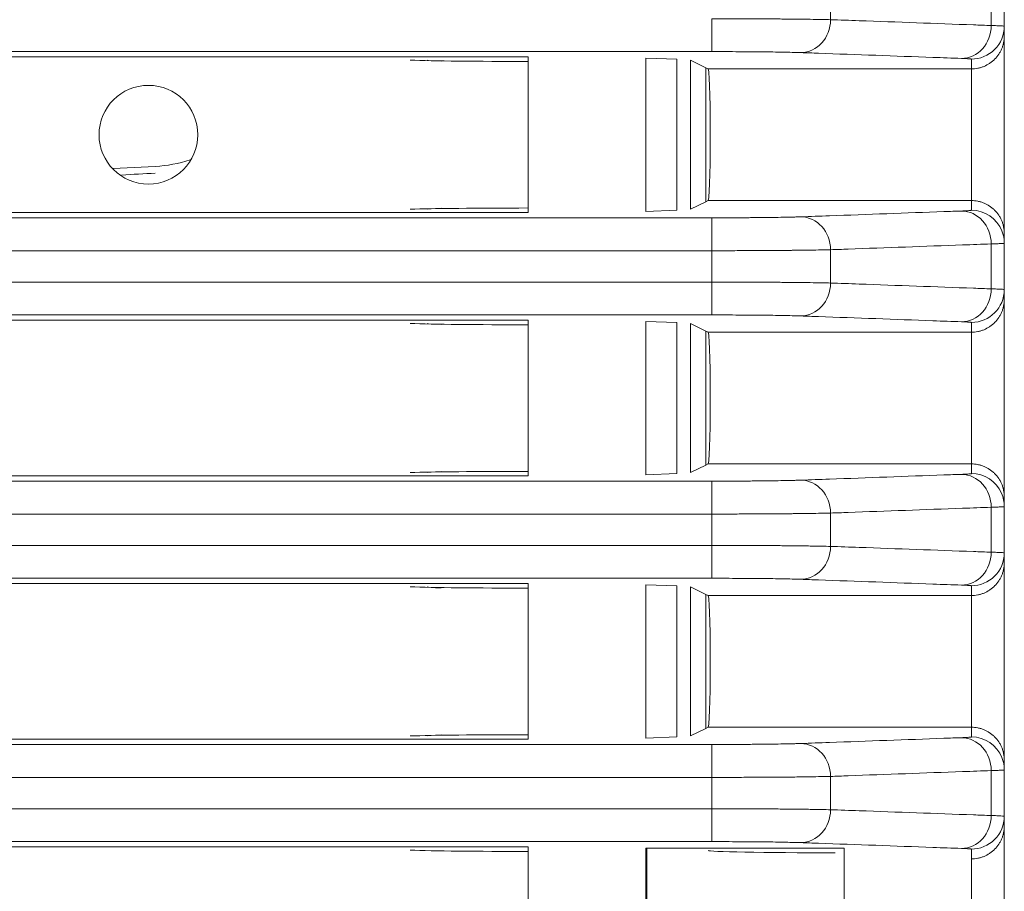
# Model space of a CAD drawing. Header units: millimetres. Extents: x 990 to 1809, y 0 to 562.
# Tile 36 of 256: x 1084 to 1099, y 303 to 316. Entities that reach past the tile are written whole.
import ezdxf

# ---------------------------------------------------------------- set-up
doc = ezdxf.new("R2010")
doc.units = ezdxf.units.MM
doc.layers.add('1', color=7, linetype='Continuous', true_color=0xffffff)

msp = doc.modelspace()

# ---------------------------------------------------------------- linework, layer by layer
at = {"layer": '1', "color": 7, "linetype": 'Continuous', "lineweight": 18}
for p, q in [((1094.362, 316.4), (1094.362, 315.9)), ((1098.803, 316.286), (1098.803, 316.138)), ((1098.803, 316.138), (1098.803, 313.138)), ((1094.362, 315.9), (1069.514, 315.9)), ((1069.514, 315.821), (1091.57, 315.821)), ((1091.57, 313.455), (1091.57, 315.821)), ((1093.36, 315.802), (1093.36, 313.474)), ((1093.828, 315.786), (1093.36, 315.802)), ((1093.828, 313.491), (1093.828, 315.786)), ((1094.037, 315.771), (1094.037, 313.505)), ((1094.268, 315.656), (1094.037, 315.771)), ((1098.303, 315.638), (1098.303, 315.786)), ((1094.268, 315.656), (1094.303, 315.638)), ((1094.303, 315.638), (1098.303, 315.638)), ((1098.303, 315.638), (1098.303, 313.638)), ((1085.266, 314.123), (1085.259, 314.123)), ((1085.908, 314.157), (1085.266, 314.123)), ((1094.268, 313.621), (1094.037, 313.505)), ((1094.268, 313.621), (1094.303, 313.638)), ((1098.303, 313.638), (1094.303, 313.638)), ((1098.303, 313.491), (1098.303, 313.638)), ((1093.828, 313.491), (1093.36, 313.474)), ((1053.303, 313.455), (1091.57, 313.455)), ((1059.047, 313.376), (1094.362, 313.376)), ((1094.362, 312.876), (1094.362, 313.376)), ((1098.803, 313.138), (1098.803, 312.991)), ((1094.362, 312.876), (1059.047, 312.876)), ((1059.047, 312.4), (1094.362, 312.4)), ((1094.362, 312.4), (1094.362, 311.9)), ((1098.803, 312.286), (1098.803, 312.138)), ((1098.803, 312.138), (1098.803, 309.138)), ((1094.362, 311.9), (1059.047, 311.9)), ((1053.303, 311.821), (1091.57, 311.821)), ((1091.57, 309.455), (1091.57, 311.821)), ((1093.36, 311.802), (1093.36, 309.474)), ((1093.828, 311.786), (1093.36, 311.802)), ((1093.828, 309.491), (1093.828, 311.786)), ((1094.037, 311.771), (1094.037, 309.505)), ((1094.268, 311.656), (1094.037, 311.771)), ((1098.303, 311.638), (1098.303, 311.786)), ((1094.268, 311.656), (1094.303, 311.638)), ((1094.303, 311.638), (1098.303, 311.638)), ((1098.303, 311.638), (1098.303, 309.638)), ((1094.268, 309.621), (1094.037, 309.505)), ((1094.268, 309.621), (1094.303, 309.638)), ((1098.303, 309.638), (1094.303, 309.638)), ((1098.303, 309.491), (1098.303, 309.638)), ((1053.303, 309.455), (1091.57, 309.455)), ((1093.828, 309.491), (1093.36, 309.474)), ((1059.047, 309.376), (1094.362, 309.376)), ((1094.362, 308.876), (1094.362, 309.376)), ((1098.803, 309.138), (1098.803, 308.991)), ((1094.362, 308.876), (1059.047, 308.876)), ((1059.047, 308.4), (1094.362, 308.4)), ((1094.362, 308.4), (1094.362, 307.9)), ((1098.803, 308.286), (1098.803, 308.138)), ((1098.803, 308.138), (1098.803, 305.138)), ((1053.303, 307.821), (1091.57, 307.821)), ((1094.362, 307.9), (1059.047, 307.9)), ((1091.57, 305.455), (1091.57, 307.821)), ((1093.36, 307.802), (1093.36, 305.474)), ((1093.828, 307.786), (1093.36, 307.802)), ((1093.828, 305.491), (1093.828, 307.786)), ((1098.303, 307.638), (1098.303, 307.786)), ((1094.037, 307.771), (1094.037, 305.505)), ((1094.268, 307.656), (1094.037, 307.771)), ((1094.268, 307.656), (1094.303, 307.638)), ((1094.303, 307.638), (1098.303, 307.638)), ((1098.303, 307.638), (1098.303, 305.638)), ((1094.268, 305.621), (1094.037, 305.505)), ((1094.268, 305.621), (1094.303, 305.638)), ((1098.303, 305.638), (1094.303, 305.638)), ((1098.303, 305.491), (1098.303, 305.638)), ((1053.303, 305.455), (1091.57, 305.455)), ((1093.828, 305.491), (1093.36, 305.474)), ((1059.047, 305.376), (1094.362, 305.376)), ((1094.362, 304.876), (1094.362, 305.376)), ((1098.803, 305.138), (1098.803, 304.991)), ((1094.362, 304.876), (1059.047, 304.876)), ((1059.047, 304.4), (1094.362, 304.4)), ((1094.362, 304.4), (1094.362, 303.9)), ((1098.803, 304.286), (1098.803, 304.138)), ((1098.803, 304.138), (1098.803, 301.138)), ((1094.362, 303.9), (1059.047, 303.9)), ((1053.303, 303.821), (1091.57, 303.821)), ((1091.57, 301.455), (1091.57, 303.821)), ((1093.36, 303.802), (1093.36, 301.474)), ((1093.375, 303.802), (1093.36, 303.802)), ((1093.375, 303.802), (1093.375, 301.475)), ((1096.373, 303.8), (1093.375, 303.802)), ((1096.373, 301.477), (1096.373, 303.8)), ((1098.303, 303.765), (1098.303, 303.786)), ((1098.303, 303.765), (1098.303, 301.511))]:
    msp.add_line(p, q, dxfattribs=at)
msp.add_circle((1085.803, 314.638), 0.75, dxfattribs=at)
msp.add_arc((1085.803, 316.154), 2, 273, 288.4371, dxfattribs=at)
for centre, major_axis, ratio, start_param, end_param in [((1095.713, 316.385), (0.018, 0.5), 0.90044, 3.181726, 4.744935), ((1098.154, 316.297), (0.018, 0.5), 0.90044, 3.181726, 4.744935), ((1098.303, 316.286), (-0.5, 0), 0.999848, 1.570796, 3.141593), ((1091.57, 315.786), (-2, 0), 0.017455, 0.462512, 1.570796), ((1092.038, 315.77), (-2, 0), 0.017455, 0.034905, 0.462512), ((1094.303, 314.638), (0, 1), 0.034921, 3.141593, 6.283185), ((1091.57, 313.49), (-2, 0), 0.017455, 4.712389, 5.820673), ((1092.038, 313.506), (-2, 0), 0.017455, 5.820673, 6.248281), ((1098.154, 312.979), (-0.018, 0.5), 0.90044, 4.679843, 6.243052), ((1098.303, 312.991), (-0.5, 0), 0.999848, 3.521873, 4.712389), ((1095.713, 312.891), (0.018, -0.5), 0.90044, 1.538251, 3.10146), ((1098.303, 312.991), (-0.5, 0), 0.999848, 3.141593, 3.521872), ((1095.713, 312.385), (0.018, 0.5), 0.90044, 3.181726, 4.744935), ((1098.154, 312.297), (0.018, 0.5), 0.90044, 3.181726, 4.744934), ((1098.303, 312.286), (0.5, 0), 0.999848, 4.712389, 6.283185), ((1091.57, 311.786), (-2, 0), 0.017455, 0.462512, 1.570796), ((1092.038, 311.77), (-2, 0), 0.017455, 0.034905, 0.462512), ((1094.303, 310.638), (0, 1), 0.034921, 3.141593, 6.283185), ((1091.57, 309.49), (-2, 0), 0.017455, 4.712389, 5.820673), ((1092.038, 309.506), (-2, 0), 0.017455, 5.820673, 6.248281), ((1098.154, 308.979), (-0.018, 0.5), 0.90044, 4.679843, 6.243052), ((1098.303, 308.991), (0.5, 0), 0.999848, 0.4141, 1.570796), ((1095.713, 308.891), (0.018, -0.5), 0.90044, 1.538251, 3.10146), ((1098.303, 308.991), (0.5, 0), 0.999848, 0, 0.414102), ((1095.713, 308.385), (0.018, 0.5), 0.90044, 3.181726, 4.744935), ((1098.154, 308.297), (0.018, 0.5), 0.90044, 3.181726, 4.744934), ((1098.303, 308.286), (-0.5, 0), 0.999848, 1.570796, 3.141593), ((1091.57, 307.786), (-2, 0), 0.017455, 0.462512, 1.570796), ((1092.038, 307.77), (-2, 0), 0.017455, 0.034905, 0.462512), ((1094.303, 306.638), (0, 1), 0.034921, 3.141593, 6.283185), ((1091.57, 305.49), (-2, 0), 0.017455, 4.712389, 5.820673), ((1092.038, 305.506), (-2, 0), 0.017455, 5.820673, 6.248281), ((1098.154, 304.979), (-0.018, 0.5), 0.900441, 4.679843, 6.243052), ((1098.303, 304.991), (-0.5, 0), 0.999848, 3.521873, 4.712389), ((1095.713, 304.891), (0.018, -0.5), 0.90044, 1.538251, 3.10146), ((1098.303, 304.991), (-0.5, 0), 0.999848, 3.141593, 3.521872), ((1095.713, 304.385), (0.018, 0.5), 0.90044, 3.181726, 4.744935), ((1098.154, 304.297), (0.018, 0.5), 0.900441, 3.181726, 4.744934), ((1098.303, 304.286), (-0.5, 0), 0.999848, 1.570796, 3.141593), ((1091.57, 303.786), (-2, 0), 0.017455, 0.462512, 1.570796), ((1096.303, 303.765), (-2, 0), 0.017455, 0, 1.53589)]:
    msp.add_ellipse(centre, major_axis=major_axis, ratio=ratio, start_param=start_param, end_param=end_param, dxfattribs=at)
for points, degree in [([(1098.604, 316.297), (1098.604, 316.524), (1098.604, 316.752), (1098.604, 316.979)], 3), ([(1098.803, 316.991), (1098.803, 316.756), (1098.803, 316.521), (1098.803, 316.286)], 3), ([(1096.163, 316.891), (1096.163, 316.722), (1096.163, 316.554), (1096.163, 316.385)], 3), ([(1094.268, 315.656), (1094.268, 313.621)], 1), ([(1085.908, 314.054), (1085.737, 314.045), (1085.566, 314.035), (1085.395, 314.026)], 3), ([(1094.362, 312.4), (1094.362, 312.559), (1094.362, 312.717), (1094.362, 312.876)], 3), ([(1096.163, 312.891), (1096.163, 312.722), (1096.163, 312.554), (1096.163, 312.385)], 3), ([(1098.604, 312.297), (1098.604, 312.524), (1098.604, 312.752), (1098.604, 312.979)], 3), ([(1098.803, 312.991), (1098.803, 312.756), (1098.803, 312.521), (1098.803, 312.286)], 3), ([(1094.268, 311.656), (1094.268, 309.621)], 1), ([(1098.803, 308.991), (1098.803, 308.756), (1098.803, 308.521), (1098.803, 308.286)], 3), ([(1094.362, 308.4), (1094.362, 308.559), (1094.362, 308.717), (1094.362, 308.876)], 3), ([(1096.163, 308.891), (1096.163, 308.722), (1096.163, 308.554), (1096.163, 308.385)], 3), ([(1098.604, 308.297), (1098.604, 308.524), (1098.604, 308.752), (1098.604, 308.979)], 3), ([(1094.268, 307.656), (1094.268, 305.621)], 1), ([(1098.604, 304.297), (1098.604, 304.524), (1098.604, 304.752), (1098.604, 304.979)], 3), ([(1098.803, 304.991), (1098.803, 304.756), (1098.803, 304.521), (1098.803, 304.286)], 3), ([(1094.362, 304.4), (1094.362, 304.559), (1094.362, 304.717), (1094.362, 304.876)], 3)]:
    msp.add_open_spline(points, degree=degree, dxfattribs=at)
for points, knots in [([(1094.362, 316.4), (1094.409, 316.4), (1094.456, 316.4), (1094.55, 316.4), (1094.597, 316.4), (1094.736, 316.4), (1094.918, 316.399), (1095.093, 316.398), (1095.2, 316.398), (1095.222, 316.397), (1095.264, 316.397), (1095.327, 316.397), (1095.387, 316.396), (1095.505, 316.395), (1095.58, 316.395), (1095.687, 316.393), (1095.722, 316.393), (1095.772, 316.392), (1095.789, 316.392), (1095.822, 316.392), (1095.837, 316.391), (1095.915, 316.39), (1095.972, 316.389), (1096.076, 316.387), (1096.122, 316.386), (1096.163, 316.385)], [0, 0, 0, 0, 0.0625, 0.0625, 0.125, 0.125, 0.25, 0.375, 0.375, 0.40625, 0.40625, 0.4375, 0.5, 0.5, 0.625, 0.625, 0.6875, 0.6875, 0.71875, 0.71875, 0.75, 0.75, 0.875, 0.875, 1, 1, 1, 1]), ([(1096.163, 316.385), (1096.308, 316.38), (1096.453, 316.375), (1097.177, 316.349), (1097.757, 316.328), (1098.426, 316.303), (1098.515, 316.3), (1098.604, 316.297)], [0, 0, 0, 0, 0.17806, 0.17806, 0.890298, 0.890298, 1, 1, 1, 1]), ([(1098.604, 316.297), (1098.637, 316.296), (1098.666, 316.295), (1098.715, 316.293), (1098.736, 316.292), (1098.769, 316.29), (1098.782, 316.289), (1098.799, 316.288), (1098.803, 316.287), (1098.803, 316.286)], [0, 0, 0, 0, 0.25, 0.25, 0.5, 0.5, 0.75, 0.75, 1, 1, 1, 1]), ([(1098.803, 316.138), (1098.803, 316.122), (1098.802, 316.106), (1098.799, 316.073), (1098.797, 316.056), (1098.79, 316.024), (1098.786, 316.008), (1098.777, 315.977), (1098.766, 315.946), (1098.752, 315.917), (1098.736, 315.888), (1098.728, 315.874), (1098.701, 315.833), (1098.68, 315.808), (1098.645, 315.773), (1098.633, 315.762), (1098.608, 315.741), (1098.594, 315.731), (1098.554, 315.704), (1098.525, 315.689), (1098.48, 315.67), (1098.464, 315.664), (1098.433, 315.655), (1098.417, 315.651), (1098.369, 315.641), (1098.336, 315.638), (1098.303, 315.638)], [0, 0, 0, 0, 0.0625, 0.0625, 0.125, 0.125, 0.1875, 0.1875, 0.25, 0.3125, 0.3125, 0.375, 0.375, 0.5, 0.5, 0.5625, 0.5625, 0.625, 0.625, 0.75, 0.75, 0.8125, 0.8125, 0.875, 0.875, 1, 1, 1, 1]), ([(1095.713, 315.885), (1095.682, 315.886), (1095.647, 315.887), (1095.57, 315.889), (1095.527, 315.89), (1095.469, 315.892), (1095.457, 315.892), (1095.432, 315.892), (1095.42, 315.892), (1095.382, 315.893), (1095.356, 315.894), (1095.276, 315.895), (1095.219, 315.895), (1095.131, 315.896), (1095.101, 315.897), (1095.054, 315.897), (1095.038, 315.897), (1095.007, 315.898), (1094.991, 315.898), (1094.91, 315.898), (1094.779, 315.899), (1094.643, 315.9), (1094.538, 315.9), (1094.503, 315.9), (1094.433, 315.9), (1094.397, 315.9), (1094.362, 315.9)], [0, 0, 0, 0, 0.125, 0.125, 0.25, 0.25, 0.28125, 0.28125, 0.3125, 0.3125, 0.375, 0.375, 0.5, 0.5, 0.5625, 0.5625, 0.59375, 0.59375, 0.625, 0.625, 0.75, 0.875, 0.875, 0.9375, 0.9375, 1, 1, 1, 1]), ([(1098.154, 315.797), (1098.009, 315.802), (1097.864, 315.807), (1097.14, 315.834), (1096.56, 315.855), (1095.891, 315.879), (1095.802, 315.882), (1095.713, 315.885)], [0, 0, 0, 0, 0.17806, 0.17806, 0.890298, 0.890298, 1, 1, 1, 1]), ([(1098.303, 315.786), (1098.303, 315.787), (1098.3, 315.788), (1098.287, 315.79), (1098.268, 315.791), (1098.222, 315.794), (1098.179, 315.796), (1098.154, 315.797)], [0, 0, 0, 0, 0.25, 0.25, 0.5, 0.75, 1, 1, 1, 1]), ([(1098.803, 313.138), (1098.803, 313.154), (1098.802, 313.171), (1098.799, 313.203), (1098.797, 313.22), (1098.79, 313.252), (1098.786, 313.268), (1098.777, 313.299), (1098.766, 313.33), (1098.752, 313.359), (1098.736, 313.388), (1098.728, 313.403), (1098.701, 313.443), (1098.68, 313.469), (1098.645, 313.503), (1098.633, 313.514), (1098.608, 313.535), (1098.594, 313.545), (1098.554, 313.572), (1098.525, 313.587), (1098.48, 313.606), (1098.464, 313.612), (1098.433, 313.621), (1098.417, 313.625), (1098.369, 313.635), (1098.336, 313.638), (1098.303, 313.638)], [0, 0, 0, 0, 0.0625, 0.0625, 0.125, 0.125, 0.1875, 0.1875, 0.25, 0.3125, 0.3125, 0.375, 0.375, 0.5, 0.5, 0.5625, 0.5625, 0.625, 0.625, 0.75, 0.75, 0.8125, 0.8125, 0.875, 0.875, 1, 1, 1, 1]), ([(1095.713, 313.391), (1095.858, 313.396), (1096.003, 313.401), (1096.727, 313.428), (1097.307, 313.449), (1097.976, 313.473), (1098.065, 313.476), (1098.154, 313.479)], [0, 0, 0, 0, 0.17806, 0.17806, 0.890298, 0.890298, 1, 1, 1, 1]), ([(1098.154, 313.479), (1098.179, 313.48), (1098.222, 313.482), (1098.268, 313.485), (1098.287, 313.487), (1098.3, 313.489), (1098.303, 313.49), (1098.303, 313.491)], [0, 0, 0, 0, 0.25, 0.5, 0.75, 0.75, 1, 1, 1, 1]), ([(1094.362, 313.376), (1094.433, 313.376), (1094.502, 313.376), (1094.641, 313.377), (1094.709, 313.377), (1094.793, 313.377), (1094.81, 313.377), (1094.843, 313.378), (1094.86, 313.378), (1094.91, 313.378), (1094.942, 313.378), (1095.038, 313.379), (1095.099, 313.379), (1095.188, 313.38), (1095.217, 313.381), (1095.26, 313.381), (1095.274, 313.382), (1095.301, 313.382), (1095.315, 313.382), (1095.382, 313.383), (1095.483, 313.385), (1095.568, 313.387), (1095.627, 313.388), (1095.646, 313.389), (1095.681, 313.39), (1095.697, 313.39), (1095.713, 313.391)], [0, 0, 0, 0, 0.125, 0.125, 0.25, 0.25, 0.28125, 0.28125, 0.3125, 0.3125, 0.375, 0.375, 0.5, 0.5, 0.5625, 0.5625, 0.59375, 0.59375, 0.625, 0.625, 0.75, 0.875, 0.875, 0.9375, 0.9375, 1, 1, 1, 1]), ([(1096.163, 312.891), (1096.143, 312.89), (1096.121, 312.89), (1096.074, 312.889), (1096.049, 312.888), (1095.971, 312.887), (1095.856, 312.885), (1095.723, 312.883), (1095.633, 312.882), (1095.615, 312.882), (1095.578, 312.882), (1095.521, 312.881), (1095.463, 312.881), (1095.345, 312.88), (1095.263, 312.879), (1095.136, 312.878), (1095.092, 312.878), (1095.026, 312.878), (1095.004, 312.878), (1094.959, 312.877), (1094.937, 312.877), (1094.824, 312.877), (1094.733, 312.877), (1094.549, 312.876), (1094.456, 312.876), (1094.362, 312.876)], [0, 0, 0, 0, 0.0625, 0.0625, 0.125, 0.125, 0.25, 0.375, 0.375, 0.40625, 0.40625, 0.4375, 0.5, 0.5, 0.625, 0.625, 0.6875, 0.6875, 0.71875, 0.71875, 0.75, 0.75, 0.875, 0.875, 1, 1, 1, 1]), ([(1098.604, 312.979), (1098.459, 312.974), (1098.315, 312.969), (1097.59, 312.943), (1097.01, 312.922), (1096.342, 312.897), (1096.252, 312.894), (1096.163, 312.891)], [0, 0, 0, 0, 0.17806, 0.17806, 0.890298, 0.890298, 1, 1, 1, 1]), ([(1098.803, 312.991), (1098.803, 312.99), (1098.799, 312.989), (1098.782, 312.987), (1098.769, 312.986), (1098.736, 312.984), (1098.715, 312.983), (1098.666, 312.981), (1098.637, 312.98), (1098.604, 312.979)], [0, 0, 0, 0, 0.25, 0.25, 0.5, 0.5, 0.75, 0.75, 1, 1, 1, 1]), ([(1094.362, 312.4), (1094.409, 312.4), (1094.456, 312.4), (1094.55, 312.4), (1094.597, 312.4), (1094.736, 312.4), (1094.918, 312.399), (1095.093, 312.398), (1095.2, 312.398), (1095.222, 312.397), (1095.264, 312.397), (1095.327, 312.397), (1095.387, 312.396), (1095.505, 312.395), (1095.58, 312.395), (1095.687, 312.393), (1095.722, 312.393), (1095.772, 312.392), (1095.789, 312.392), (1095.822, 312.392), (1095.837, 312.391), (1095.915, 312.39), (1095.972, 312.389), (1096.076, 312.387), (1096.122, 312.386), (1096.163, 312.385)], [0, 0, 0, 0, 0.0625, 0.0625, 0.125, 0.125, 0.25, 0.375, 0.375, 0.40625, 0.40625, 0.4375, 0.5, 0.5, 0.625, 0.625, 0.6875, 0.6875, 0.71875, 0.71875, 0.75, 0.75, 0.875, 0.875, 1, 1, 1, 1]), ([(1096.163, 312.385), (1096.308, 312.38), (1096.453, 312.375), (1097.177, 312.349), (1097.757, 312.328), (1098.426, 312.303), (1098.515, 312.3), (1098.604, 312.297)], [0, 0, 0, 0, 0.17806, 0.17806, 0.890298, 0.890298, 1, 1, 1, 1]), ([(1098.604, 312.297), (1098.637, 312.296), (1098.666, 312.295), (1098.715, 312.293), (1098.736, 312.292), (1098.769, 312.29), (1098.782, 312.289), (1098.799, 312.288), (1098.803, 312.287), (1098.803, 312.286)], [0, 0, 0, 0, 0.25, 0.25, 0.5, 0.5, 0.75, 0.75, 1, 1, 1, 1]), ([(1098.803, 312.138), (1098.803, 312.122), (1098.802, 312.106), (1098.799, 312.073), (1098.797, 312.056), (1098.79, 312.024), (1098.786, 312.008), (1098.777, 311.977), (1098.766, 311.946), (1098.752, 311.917), (1098.736, 311.888), (1098.728, 311.874), (1098.701, 311.833), (1098.68, 311.808), (1098.645, 311.773), (1098.633, 311.762), (1098.608, 311.741), (1098.594, 311.731), (1098.554, 311.704), (1098.525, 311.689), (1098.48, 311.67), (1098.464, 311.664), (1098.433, 311.655), (1098.417, 311.651), (1098.369, 311.641), (1098.336, 311.638), (1098.303, 311.638)], [0, 0, 0, 0, 0.0625, 0.0625, 0.125, 0.125, 0.1875, 0.1875, 0.25, 0.3125, 0.3125, 0.375, 0.375, 0.5, 0.5, 0.5625, 0.5625, 0.625, 0.625, 0.75, 0.75, 0.8125, 0.8125, 0.875, 0.875, 1, 1, 1, 1]), ([(1095.713, 311.885), (1095.682, 311.886), (1095.647, 311.887), (1095.57, 311.889), (1095.527, 311.89), (1095.469, 311.892), (1095.457, 311.892), (1095.432, 311.892), (1095.42, 311.892), (1095.382, 311.893), (1095.356, 311.894), (1095.276, 311.895), (1095.219, 311.895), (1095.131, 311.896), (1095.101, 311.897), (1095.054, 311.897), (1095.038, 311.897), (1095.007, 311.898), (1094.991, 311.898), (1094.91, 311.898), (1094.779, 311.899), (1094.643, 311.9), (1094.538, 311.9), (1094.503, 311.9), (1094.433, 311.9), (1094.397, 311.9), (1094.362, 311.9)], [0, 0, 0, 0, 0.125, 0.125, 0.25, 0.25, 0.28125, 0.28125, 0.3125, 0.3125, 0.375, 0.375, 0.5, 0.5, 0.5625, 0.5625, 0.59375, 0.59375, 0.625, 0.625, 0.75, 0.875, 0.875, 0.9375, 0.9375, 1, 1, 1, 1]), ([(1098.154, 311.797), (1098.009, 311.802), (1097.864, 311.807), (1097.14, 311.834), (1096.56, 311.855), (1095.891, 311.879), (1095.802, 311.882), (1095.713, 311.885)], [0, 0, 0, 0, 0.17806, 0.17806, 0.890298, 0.890298, 1, 1, 1, 1]), ([(1098.303, 311.786), (1098.303, 311.787), (1098.3, 311.788), (1098.287, 311.79), (1098.268, 311.791), (1098.222, 311.794), (1098.179, 311.796), (1098.154, 311.797)], [0, 0, 0, 0, 0.25, 0.25, 0.5, 0.75, 1, 1, 1, 1]), ([(1098.803, 309.138), (1098.803, 309.154), (1098.802, 309.171), (1098.799, 309.203), (1098.797, 309.22), (1098.79, 309.252), (1098.786, 309.268), (1098.777, 309.299), (1098.766, 309.33), (1098.752, 309.359), (1098.736, 309.388), (1098.728, 309.403), (1098.701, 309.443), (1098.68, 309.469), (1098.645, 309.503), (1098.633, 309.514), (1098.608, 309.535), (1098.594, 309.545), (1098.554, 309.572), (1098.525, 309.587), (1098.48, 309.606), (1098.464, 309.612), (1098.433, 309.621), (1098.417, 309.625), (1098.369, 309.635), (1098.336, 309.638), (1098.303, 309.638)], [0, 0, 0, 0, 0.0625, 0.0625, 0.125, 0.125, 0.1875, 0.1875, 0.25, 0.3125, 0.3125, 0.375, 0.375, 0.5, 0.5, 0.5625, 0.5625, 0.625, 0.625, 0.75, 0.75, 0.8125, 0.8125, 0.875, 0.875, 1, 1, 1, 1]), ([(1095.713, 309.391), (1095.858, 309.396), (1096.003, 309.401), (1096.727, 309.428), (1097.307, 309.449), (1097.976, 309.473), (1098.065, 309.476), (1098.154, 309.479)], [0, 0, 0, 0, 0.178059, 0.178059, 0.890297, 0.890297, 1, 1, 1, 1]), ([(1098.154, 309.479), (1098.179, 309.48), (1098.222, 309.482), (1098.268, 309.485), (1098.287, 309.487), (1098.3, 309.489), (1098.303, 309.49), (1098.303, 309.491)], [0, 0, 0, 0, 0.25, 0.5, 0.75, 0.75, 1, 1, 1, 1]), ([(1094.362, 309.376), (1094.433, 309.376), (1094.502, 309.376), (1094.641, 309.377), (1094.709, 309.377), (1094.793, 309.377), (1094.81, 309.377), (1094.843, 309.378), (1094.86, 309.378), (1094.91, 309.378), (1094.942, 309.378), (1095.038, 309.379), (1095.099, 309.379), (1095.188, 309.38), (1095.217, 309.381), (1095.26, 309.381), (1095.274, 309.382), (1095.301, 309.382), (1095.315, 309.382), (1095.382, 309.383), (1095.483, 309.385), (1095.568, 309.387), (1095.627, 309.388), (1095.646, 309.389), (1095.681, 309.39), (1095.697, 309.39), (1095.713, 309.391)], [0, 0, 0, 0, 0.125, 0.125, 0.25, 0.25, 0.28125, 0.28125, 0.3125, 0.3125, 0.375, 0.375, 0.5, 0.5, 0.5625, 0.5625, 0.59375, 0.59375, 0.625, 0.625, 0.75, 0.875, 0.875, 0.9375, 0.9375, 1, 1, 1, 1]), ([(1098.803, 308.991), (1098.803, 308.99), (1098.799, 308.989), (1098.782, 308.987), (1098.769, 308.986), (1098.736, 308.984), (1098.715, 308.983), (1098.666, 308.981), (1098.637, 308.98), (1098.604, 308.979)], [0, 0, 0, 0, 0.25, 0.25, 0.5, 0.5, 0.75, 0.75, 1, 1, 1, 1]), ([(1096.163, 308.891), (1096.143, 308.89), (1096.121, 308.89), (1096.074, 308.889), (1096.049, 308.888), (1095.971, 308.887), (1095.856, 308.885), (1095.723, 308.883), (1095.633, 308.882), (1095.615, 308.882), (1095.578, 308.882), (1095.521, 308.881), (1095.463, 308.881), (1095.345, 308.88), (1095.263, 308.879), (1095.136, 308.878), (1095.092, 308.878), (1095.026, 308.878), (1095.004, 308.878), (1094.959, 308.877), (1094.937, 308.877), (1094.824, 308.877), (1094.733, 308.877), (1094.549, 308.876), (1094.456, 308.876), (1094.362, 308.876)], [0, 0, 0, 0, 0.0625, 0.0625, 0.125, 0.125, 0.25, 0.375, 0.375, 0.40625, 0.40625, 0.4375, 0.5, 0.5, 0.625, 0.625, 0.6875, 0.6875, 0.71875, 0.71875, 0.75, 0.75, 0.875, 0.875, 1, 1, 1, 1]), ([(1098.604, 308.979), (1098.459, 308.974), (1098.315, 308.969), (1097.59, 308.943), (1097.01, 308.922), (1096.342, 308.897), (1096.252, 308.894), (1096.163, 308.891)], [0, 0, 0, 0, 0.178059, 0.178059, 0.890297, 0.890297, 1, 1, 1, 1]), ([(1094.362, 308.4), (1094.409, 308.4), (1094.456, 308.4), (1094.55, 308.4), (1094.597, 308.4), (1094.736, 308.4), (1094.918, 308.399), (1095.093, 308.398), (1095.2, 308.398), (1095.222, 308.397), (1095.264, 308.397), (1095.327, 308.397), (1095.387, 308.396), (1095.505, 308.395), (1095.58, 308.395), (1095.687, 308.393), (1095.722, 308.393), (1095.772, 308.392), (1095.789, 308.392), (1095.822, 308.392), (1095.837, 308.391), (1095.915, 308.39), (1095.972, 308.389), (1096.076, 308.387), (1096.122, 308.386), (1096.163, 308.385)], [0, 0, 0, 0, 0.0625, 0.0625, 0.125, 0.125, 0.25, 0.375, 0.375, 0.40625, 0.40625, 0.4375, 0.5, 0.5, 0.625, 0.625, 0.6875, 0.6875, 0.71875, 0.71875, 0.75, 0.75, 0.875, 0.875, 1, 1, 1, 1]), ([(1096.163, 308.385), (1096.308, 308.38), (1096.453, 308.375), (1097.177, 308.349), (1097.757, 308.328), (1098.426, 308.303), (1098.515, 308.3), (1098.604, 308.297)], [0, 0, 0, 0, 0.178059, 0.178059, 0.890297, 0.890297, 1, 1, 1, 1]), ([(1098.604, 308.297), (1098.637, 308.296), (1098.666, 308.295), (1098.715, 308.293), (1098.736, 308.292), (1098.769, 308.29), (1098.782, 308.289), (1098.799, 308.288), (1098.803, 308.287), (1098.803, 308.286)], [0, 0, 0, 0, 0.25, 0.25, 0.5, 0.5, 0.75, 0.75, 1, 1, 1, 1]), ([(1098.803, 308.138), (1098.803, 308.122), (1098.802, 308.106), (1098.799, 308.073), (1098.797, 308.056), (1098.79, 308.024), (1098.786, 308.008), (1098.777, 307.977), (1098.766, 307.946), (1098.752, 307.917), (1098.736, 307.888), (1098.728, 307.874), (1098.701, 307.833), (1098.68, 307.808), (1098.645, 307.773), (1098.633, 307.762), (1098.608, 307.741), (1098.594, 307.731), (1098.554, 307.704), (1098.525, 307.689), (1098.48, 307.67), (1098.464, 307.664), (1098.433, 307.655), (1098.417, 307.651), (1098.369, 307.641), (1098.336, 307.638), (1098.303, 307.638)], [0, 0, 0, 0, 0.0625, 0.0625, 0.125, 0.125, 0.1875, 0.1875, 0.25, 0.3125, 0.3125, 0.375, 0.375, 0.5, 0.5, 0.5625, 0.5625, 0.625, 0.625, 0.75, 0.75, 0.8125, 0.8125, 0.875, 0.875, 1, 1, 1, 1]), ([(1095.713, 307.885), (1095.682, 307.886), (1095.647, 307.887), (1095.57, 307.889), (1095.527, 307.89), (1095.469, 307.892), (1095.457, 307.892), (1095.432, 307.892), (1095.42, 307.892), (1095.382, 307.893), (1095.356, 307.894), (1095.276, 307.895), (1095.219, 307.895), (1095.131, 307.896), (1095.101, 307.897), (1095.054, 307.897), (1095.038, 307.897), (1095.007, 307.898), (1094.991, 307.898), (1094.91, 307.898), (1094.779, 307.899), (1094.643, 307.9), (1094.538, 307.9), (1094.503, 307.9), (1094.433, 307.9), (1094.397, 307.9), (1094.362, 307.9)], [0, 0, 0, 0, 0.125, 0.125, 0.25, 0.25, 0.28125, 0.28125, 0.3125, 0.3125, 0.375, 0.375, 0.5, 0.5, 0.5625, 0.5625, 0.59375, 0.59375, 0.625, 0.625, 0.75, 0.875, 0.875, 0.9375, 0.9375, 1, 1, 1, 1]), ([(1098.154, 307.797), (1098.009, 307.802), (1097.864, 307.807), (1097.14, 307.834), (1096.56, 307.855), (1095.891, 307.879), (1095.802, 307.882), (1095.713, 307.885)], [0, 0, 0, 0, 0.178059, 0.178059, 0.890297, 0.890297, 1, 1, 1, 1]), ([(1098.303, 307.786), (1098.303, 307.787), (1098.3, 307.788), (1098.287, 307.79), (1098.268, 307.791), (1098.222, 307.794), (1098.179, 307.796), (1098.154, 307.797)], [0, 0, 0, 0, 0.25, 0.25, 0.5, 0.75, 1, 1, 1, 1]), ([(1098.803, 305.138), (1098.803, 305.154), (1098.802, 305.171), (1098.799, 305.203), (1098.797, 305.22), (1098.79, 305.252), (1098.786, 305.268), (1098.777, 305.299), (1098.766, 305.33), (1098.752, 305.359), (1098.736, 305.388), (1098.728, 305.403), (1098.701, 305.443), (1098.68, 305.469), (1098.645, 305.503), (1098.633, 305.514), (1098.608, 305.535), (1098.594, 305.545), (1098.554, 305.572), (1098.525, 305.587), (1098.48, 305.606), (1098.464, 305.612), (1098.433, 305.621), (1098.417, 305.625), (1098.369, 305.635), (1098.336, 305.638), (1098.303, 305.638)], [0, 0, 0, 0, 0.0625, 0.0625, 0.125, 0.125, 0.1875, 0.1875, 0.25, 0.3125, 0.3125, 0.375, 0.375, 0.5, 0.5, 0.5625, 0.5625, 0.625, 0.625, 0.75, 0.75, 0.8125, 0.8125, 0.875, 0.875, 1, 1, 1, 1]), ([(1095.713, 305.391), (1095.858, 305.396), (1096.003, 305.401), (1096.727, 305.428), (1097.307, 305.449), (1097.976, 305.473), (1098.065, 305.476), (1098.154, 305.479)], [0, 0, 0, 0, 0.178059, 0.178059, 0.890297, 0.890297, 1, 1, 1, 1]), ([(1098.154, 305.479), (1098.179, 305.48), (1098.222, 305.482), (1098.268, 305.485), (1098.287, 305.487), (1098.3, 305.489), (1098.303, 305.49), (1098.303, 305.491)], [0, 0, 0, 0, 0.25, 0.5, 0.75, 0.75, 1, 1, 1, 1]), ([(1094.362, 305.376), (1094.433, 305.376), (1094.502, 305.376), (1094.641, 305.377), (1094.709, 305.377), (1094.793, 305.377), (1094.81, 305.377), (1094.843, 305.378), (1094.86, 305.378), (1094.91, 305.378), (1094.942, 305.378), (1095.038, 305.379), (1095.099, 305.379), (1095.188, 305.38), (1095.217, 305.381), (1095.26, 305.381), (1095.274, 305.382), (1095.301, 305.382), (1095.315, 305.382), (1095.382, 305.383), (1095.483, 305.385), (1095.568, 305.387), (1095.627, 305.388), (1095.646, 305.389), (1095.681, 305.39), (1095.697, 305.39), (1095.713, 305.391)], [0, 0, 0, 0, 0.125, 0.125, 0.25, 0.25, 0.28125, 0.28125, 0.3125, 0.3125, 0.375, 0.375, 0.5, 0.5, 0.5625, 0.5625, 0.59375, 0.59375, 0.625, 0.625, 0.75, 0.875, 0.875, 0.9375, 0.9375, 1, 1, 1, 1]), ([(1098.604, 304.979), (1098.459, 304.974), (1098.315, 304.969), (1097.59, 304.943), (1097.01, 304.922), (1096.342, 304.897), (1096.252, 304.894), (1096.163, 304.891)], [0, 0, 0, 0, 0.178059, 0.178059, 0.890297, 0.890297, 1, 1, 1, 1]), ([(1098.803, 304.991), (1098.803, 304.99), (1098.799, 304.989), (1098.782, 304.987), (1098.769, 304.986), (1098.736, 304.984), (1098.715, 304.983), (1098.666, 304.981), (1098.637, 304.98), (1098.604, 304.979)], [0, 0, 0, 0, 0.25, 0.25, 0.5, 0.5, 0.75, 0.75, 1, 1, 1, 1]), ([(1096.163, 304.891), (1096.143, 304.89), (1096.121, 304.89), (1096.074, 304.889), (1096.049, 304.888), (1095.971, 304.887), (1095.856, 304.885), (1095.723, 304.883), (1095.633, 304.882), (1095.615, 304.882), (1095.578, 304.882), (1095.521, 304.881), (1095.463, 304.881), (1095.345, 304.88), (1095.263, 304.879), (1095.136, 304.878), (1095.092, 304.878), (1095.026, 304.878), (1095.004, 304.878), (1094.959, 304.877), (1094.937, 304.877), (1094.824, 304.877), (1094.733, 304.877), (1094.549, 304.876), (1094.456, 304.876), (1094.362, 304.876)], [0, 0, 0, 0, 0.0625, 0.0625, 0.125, 0.125, 0.25, 0.375, 0.375, 0.40625, 0.40625, 0.4375, 0.5, 0.5, 0.625, 0.625, 0.6875, 0.6875, 0.71875, 0.71875, 0.75, 0.75, 0.875, 0.875, 1, 1, 1, 1]), ([(1096.163, 304.891), (1096.163, 304.735), (1096.163, 304.567), (1096.163, 304.398), (1096.163, 304.385)], [0, 0, 0, 0, 0.924433, 1, 1, 1, 1]), ([(1094.362, 304.4), (1094.409, 304.4), (1094.456, 304.4), (1094.55, 304.4), (1094.597, 304.4), (1094.736, 304.4), (1094.918, 304.399), (1095.093, 304.398), (1095.2, 304.398), (1095.222, 304.397), (1095.264, 304.397), (1095.327, 304.397), (1095.387, 304.396), (1095.505, 304.395), (1095.58, 304.395), (1095.687, 304.393), (1095.722, 304.393), (1095.772, 304.392), (1095.789, 304.392), (1095.822, 304.392), (1095.837, 304.391), (1095.915, 304.39), (1095.972, 304.389), (1096.076, 304.387), (1096.122, 304.386), (1096.163, 304.385)], [0, 0, 0, 0, 0.0625, 0.0625, 0.125, 0.125, 0.25, 0.375, 0.375, 0.40625, 0.40625, 0.4375, 0.5, 0.5, 0.625, 0.625, 0.6875, 0.6875, 0.71875, 0.71875, 0.75, 0.75, 0.875, 0.875, 1, 1, 1, 1]), ([(1096.163, 304.385), (1096.308, 304.38), (1096.453, 304.375), (1097.177, 304.349), (1097.757, 304.328), (1098.426, 304.303), (1098.515, 304.3), (1098.604, 304.297)], [0, 0, 0, 0, 0.178059, 0.178059, 0.890297, 0.890297, 1, 1, 1, 1]), ([(1098.604, 304.297), (1098.637, 304.296), (1098.666, 304.295), (1098.715, 304.293), (1098.736, 304.292), (1098.769, 304.29), (1098.782, 304.289), (1098.799, 304.288), (1098.803, 304.287), (1098.803, 304.286)], [0, 0, 0, 0, 0.25, 0.25, 0.5, 0.5, 0.75, 0.75, 1, 1, 1, 1]), ([(1098.803, 304.138), (1098.803, 304.122), (1098.802, 304.106), (1098.799, 304.073), (1098.797, 304.056), (1098.79, 304.024), (1098.786, 304.008), (1098.777, 303.977), (1098.766, 303.946), (1098.752, 303.917), (1098.736, 303.888), (1098.728, 303.874), (1098.701, 303.833), (1098.68, 303.808), (1098.645, 303.773), (1098.633, 303.762), (1098.608, 303.741), (1098.594, 303.731), (1098.554, 303.704), (1098.525, 303.689), (1098.48, 303.67), (1098.464, 303.664), (1098.433, 303.655), (1098.417, 303.651), (1098.369, 303.641), (1098.336, 303.638), (1098.303, 303.638)], [0, 0, 0, 0, 0.0625, 0.0625, 0.125, 0.125, 0.1875, 0.1875, 0.25, 0.3125, 0.3125, 0.375, 0.375, 0.5, 0.5, 0.5625, 0.5625, 0.625, 0.625, 0.75, 0.75, 0.8125, 0.8125, 0.875, 0.875, 1, 1, 1, 1]), ([(1095.713, 303.885), (1095.682, 303.886), (1095.647, 303.887), (1095.57, 303.889), (1095.527, 303.89), (1095.469, 303.892), (1095.457, 303.892), (1095.432, 303.892), (1095.42, 303.892), (1095.382, 303.893), (1095.356, 303.894), (1095.276, 303.895), (1095.219, 303.895), (1095.131, 303.896), (1095.101, 303.897), (1095.054, 303.897), (1095.038, 303.897), (1095.007, 303.898), (1094.991, 303.898), (1094.91, 303.898), (1094.779, 303.899), (1094.643, 303.9), (1094.538, 303.9), (1094.503, 303.9), (1094.433, 303.9), (1094.397, 303.9), (1094.362, 303.9)], [0, 0, 0, 0, 0.125, 0.125, 0.25, 0.25, 0.28125, 0.28125, 0.3125, 0.3125, 0.375, 0.375, 0.5, 0.5, 0.5625, 0.5625, 0.59375, 0.59375, 0.625, 0.625, 0.75, 0.875, 0.875, 0.9375, 0.9375, 1, 1, 1, 1]), ([(1098.154, 303.797), (1098.009, 303.802), (1097.864, 303.807), (1097.14, 303.834), (1096.56, 303.855), (1095.891, 303.879), (1095.802, 303.882), (1095.713, 303.885)], [0, 0, 0, 0, 0.178059, 0.178059, 0.890297, 0.890297, 1, 1, 1, 1]), ([(1098.303, 303.786), (1098.303, 303.787), (1098.3, 303.788), (1098.287, 303.79), (1098.268, 303.791), (1098.222, 303.794), (1098.179, 303.796), (1098.154, 303.797)], [0, 0, 0, 0, 0.25, 0.25, 0.5, 0.75, 1, 1, 1, 1])]:
    msp.add_open_spline(points, degree=3, knots=knots, dxfattribs=at)

doc.saveas('drawing.dxf')
